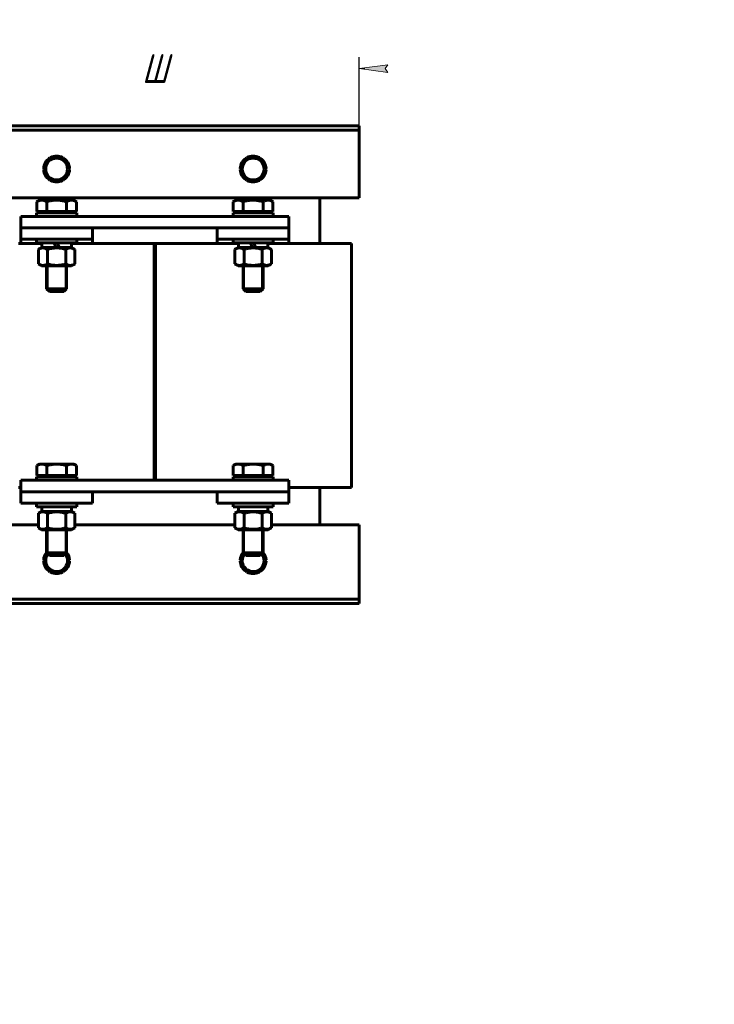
# Model space of a CAD drawing. Header units: millimetres. Extents: x 0 to 210, y 0 to 297.
# Tile 2 of 3: x 89 to 210, y 0 to 172. Entities that reach past the tile are written whole.
import ezdxf

# ---------------------------------------------------------------- set-up
doc = ezdxf.new("R2010")
doc.units = ezdxf.units.MM
doc.linetypes.add('K5LT_BASIC', pattern=[0])
doc.linetypes.add('K5LT_THIN', pattern=[0])
doc.layers.add('Системный слой', color=7, linetype='Continuous')
doc.styles.add('KDIMTEXTSTYLE', font='GOST_AU.SHX', dxfattribs={"width": 0.96, "oblique": 15, "height": 5})
doc.dimstyles.new('KDIMSTYLE (0.25)', dxfattribs={"dimtxt": 5, "dimasz": 1, "dimexe": 2, "dimexo": 0, "dimgap": 1, "dimtad": 1, "dimlfac": 4, "dimtxsty": 'KDIMTEXTSTYLE', "dimsah": 1, "dimcen": 0, "dimdle": 1, "dimadec": 0, "dimazin": 0, "dimtfac": 0.667, "dimtmove": 0, "dimatfit": 3, "dimfxl": 1, "dimtvp": 1, "dimtolj": 1, "dimtzin": 0, "dimarcsym": 0})

# ---------------------------------------------------------------- blocks, each defined once
blk = doc.blocks.new('U0')
at = {"layer": 'Системный слой', "color": 150, "linetype": 'K5LT_BASIC', "lineweight": 60, "true_color": 0x0080ff}
for start, end in [(143.0224, 0), (0, 36.9776)]:
    blk.add_arc((95.36, 77.33), 1.9, start, end, dxfattribs=at)
blk = doc.blocks.new('U1')
at = {"layer": 'Системный слой', "color": 150, "linetype": 'K5LT_BASIC', "lineweight": 60, "true_color": 0x0080ff}
for p, q in [((126.11, 137.96), (129.61, 137.96)), ((129.61, 137.96), (133.11, 137.96))]:
    blk.add_line(p, q, dxfattribs=at)
blk = doc.blocks.new('U2')
at = {"layer": 'Системный слой', "color": 150, "linetype": 'K5LT_BASIC', "lineweight": 60, "true_color": 0x0080ff}
for p, q in [((91.86, 137.96), (95.36, 137.96)), ((95.36, 137.96), (98.86, 137.96))]:
    blk.add_line(p, q, dxfattribs=at)
blk = doc.blocks.new('U3')
at = {"layer": 'Системный слой', "color": 150, "linetype": 'K5LT_BASIC', "lineweight": 60, "true_color": 0x0080ff}
for p, q in [((95.36, 86.71), (91.86, 86.71)), ((98.86, 86.71), (95.36, 86.71))]:
    blk.add_line(p, q, dxfattribs=at)
blk = doc.blocks.new('U4')
at = {"layer": 'Системный слой', "color": 150, "linetype": 'K5LT_BASIC', "lineweight": 60, "true_color": 0x0080ff}
for p, q in [((95.36, 78.71), (93.61, 78.71)), ((97.11, 78.71), (95.36, 78.71))]:
    blk.add_line(p, q, dxfattribs=at)
blk = doc.blocks.new('U5')
at = {"layer": 'Системный слой', "color": 150, "linetype": 'K5LT_BASIC', "lineweight": 60, "true_color": 0x0080ff}
for p, q in [((95.36, 78.21), (94.11, 78.21)), ((96.61, 78.21), (95.36, 78.21))]:
    blk.add_line(p, q, dxfattribs=at)
blk = doc.blocks.new('U6')
at = {"layer": 'Системный слой', "color": 150, "linetype": 'K5LT_BASIC', "lineweight": 60, "true_color": 0x0080ff}
for p, q in [((76.86, 83.58), (92.19, 83.58)), ((98.54, 83.58), (126.44, 83.58)), ((132.79, 83.58), (148.11, 83.58))]:
    blk.add_line(p, q, dxfattribs=at)
blk = doc.blocks.new('U7')
at = {"layer": 'Системный слой', "color": 150, "linetype": 'K5LT_BASIC', "lineweight": 60, "true_color": 0x0080ff}
for p, q in [((122.99, 132.58), (127.04, 132.58)), ((132.19, 132.58), (136.24, 132.58))]:
    blk.add_line(p, q, dxfattribs=at)
blk = doc.blocks.new('U8')
at = {"layer": 'Системный слой', "color": 150, "linetype": 'K5LT_BASIC', "lineweight": 60, "true_color": 0x0080ff}
for p, q in [((88.74, 132.58), (92.79, 132.58)), ((97.94, 132.58), (101.99, 132.58))]:
    blk.add_line(p, q, dxfattribs=at)
blk = doc.blocks.new('U9')
at = {"layer": 'Системный слой', "color": 150, "linetype": 'K5LT_BASIC', "lineweight": 60, "true_color": 0x0080ff}
for p, q in [((91.86, 91.96), (95.36, 91.96)), ((95.36, 91.96), (98.86, 91.96))]:
    blk.add_line(p, q, dxfattribs=at)
blk = doc.blocks.new('U10')
at = {"layer": 'Системный слой', "color": 150, "linetype": 'K5LT_BASIC', "lineweight": 60, "true_color": 0x0080ff}
for p, q in [((129.61, 78.71), (127.86, 78.71)), ((131.36, 78.71), (129.61, 78.71))]:
    blk.add_line(p, q, dxfattribs=at)
blk = doc.blocks.new('U11')
at = {"layer": 'Системный слой', "color": 150, "linetype": 'K5LT_BASIC', "lineweight": 60, "true_color": 0x0080ff}
for p, q in [((129.61, 78.21), (128.36, 78.21)), ((130.86, 78.21), (129.61, 78.21))]:
    blk.add_line(p, q, dxfattribs=at)
blk = doc.blocks.new('U12')
at = {"layer": 'Системный слой', "color": 150, "linetype": 'K5LT_BASIC', "lineweight": 60, "true_color": 0x0080ff}
for start, end in [(141.0576, 177.266), (182.734, 237.266), (302.734, 357.266), (2.734, 38.9424), (242.734, 270), (270, 297.266)]:
    blk.add_arc((95.36, 77.33), 2.25, start, end, dxfattribs=at)
blk = doc.blocks.new('U13')
at = {"layer": 'Системный слой', "color": 150, "linetype": 'K5LT_BASIC', "lineweight": 60, "true_color": 0x0080ff}
for p, q in [((126.11, 91.96), (129.61, 91.96)), ((129.61, 91.96), (133.11, 91.96))]:
    blk.add_line(p, q, dxfattribs=at)
blk = doc.blocks.new('U14')
at = {"layer": 'Системный слой', "color": 150, "linetype": 'K5LT_BASIC', "lineweight": 60, "true_color": 0x0080ff}
for start, end in [(62.734, 117.266), (122.734, 177.266), (2.734, 57.266), (182.734, 237.266), (302.734, 357.266), (242.734, 270), (270, 297.266)]:
    blk.add_arc((95.36, 145.58), 2.25, start, end, dxfattribs=at)
blk = doc.blocks.new('U15')
at = {"layer": 'Системный слой', "color": 150, "linetype": 'K5LT_BASIC', "lineweight": 60, "true_color": 0x0080ff}
for p, q in [((95.36, 132.71), (91.86, 132.71)), ((98.86, 132.71), (95.36, 132.71))]:
    blk.add_line(p, q, dxfattribs=at)
blk = doc.blocks.new('U16')
at = {"layer": 'Системный слой', "color": 150, "linetype": 'K5LT_BASIC', "lineweight": 60, "true_color": 0x0080ff}
for p, q in [((129.61, 132.71), (126.11, 132.71)), ((133.11, 132.71), (129.61, 132.71))]:
    blk.add_line(p, q, dxfattribs=at)
blk = doc.blocks.new('U17')
at = {"layer": 'Системный слой', "color": 150, "linetype": 'K5LT_BASIC', "lineweight": 60, "true_color": 0x0080ff}
for start, end in [(141.0576, 177.266), (182.734, 237.266), (302.734, 357.266), (2.734, 38.9424), (242.734, 270), (270, 297.266)]:
    blk.add_arc((129.61, 77.33), 2.25, start, end, dxfattribs=at)
blk = doc.blocks.new('U18')
at = {"layer": 'Системный слой', "color": 150, "linetype": 'K5LT_BASIC', "lineweight": 60, "true_color": 0x0080ff}
for start, end in [(62.734, 117.266), (122.734, 177.266), (2.734, 57.266), (182.734, 237.266), (302.734, 357.266), (242.734, 270), (270, 297.266)]:
    blk.add_arc((129.61, 145.58), 2.25, start, end, dxfattribs=at)
blk = doc.blocks.new('U19')
at = {"layer": 'Системный слой', "color": 150, "linetype": 'K5LT_BASIC', "lineweight": 60, "true_color": 0x0080ff}
for start, end in [(143.0224, 0), (0, 36.9776)]:
    blk.add_arc((129.61, 77.33), 1.9, start, end, dxfattribs=at)
blk = doc.blocks.new('U20')
at = {"layer": 'Системный слой', "color": 150, "linetype": 'K5LT_BASIC', "lineweight": 60, "true_color": 0x0080ff}
for p, q in [((129.61, 86.71), (126.11, 86.71)), ((133.11, 86.71), (129.61, 86.71))]:
    blk.add_line(p, q, dxfattribs=at)
blk = doc.blocks.new('KDIMARROW_01')
at = {"layer": 'Системный слой'}
blk.add_hatch(color=0, dxfattribs=at).paths.add_polyline_path([(-5, -0.66), (0, 0), (-5, 0.66), (-4.5, 0)])
at = {"layer": 'Системный слой', "color": 0, "linetype": 'K5LT_THIN', "lineweight": 18}
for p, q in [((-4.5, 0), (-5, 0.66)), ((-5, 0.66), (0, 0)), ((0, 0), (-5, -0.66)), ((-5, -0.66), (-4.5, 0)), ((0, 0), (-1, 0))]:
    blk.add_line(p, q, dxfattribs=at)

msp = doc.modelspace()

# ---------------------------------------------------------------- linework, layer by layer
at = {"layer": 'Системный слой', "color": 150, "linetype": 'K5LT_BASIC', "lineweight": 60, "true_color": 0x0080ff}
for p, q in [((76.8615, 153.0835), (148.1115, 153.0835)), ((148.1115, 153.0835), (148.1115, 152.3335)), ((76.8615, 152.3335), (148.1115, 152.3335)), ((148.1115, 152.3335), (148.1115, 151.5835)), ((148.1115, 151.5835), (148.1115, 140.5835)), ((93.0521, 145.5835), (94.2068, 147.5835)), ((94.2068, 147.5835), (96.5162, 147.5835)), ((96.5162, 147.5835), (97.6709, 145.5835)), ((127.3021, 145.5835), (128.4568, 147.5835)), ((128.4568, 147.5835), (130.7662, 147.5835)), ((130.7662, 147.5835), (131.9209, 145.5835)), ((94.2068, 143.5835), (93.0521, 145.5835)), ((97.6709, 145.5835), (96.5162, 143.5835)), ((128.4568, 143.5835), (127.3021, 145.5835)), ((131.9209, 145.5835), (130.7662, 143.5835)), ((96.5162, 143.5835), (94.2068, 143.5835)), ((130.7662, 143.5835), (128.4568, 143.5835)), ((76.8615, 140.5835), (148.1115, 140.5835)), ((91.8974, 139.8906), (92.3615, 140.1585)), ((91.8974, 138.1585), (91.8974, 139.8906)), ((92.7634, 140.1585), (92.3615, 140.1585)), ((95.3615, 140.1585), (92.7634, 140.1585)), ((93.6294, 138.1585), (93.6294, 139.8906)), ((97.9596, 140.1585), (95.3615, 140.1585)), ((97.0935, 138.1585), (97.0935, 139.8906)), ((98.3615, 140.1585), (97.9596, 140.1585)), ((98.8256, 139.8906), (98.3615, 140.1585)), ((98.8256, 138.1585), (98.8256, 139.8906)), ((126.1474, 139.8906), (126.6115, 140.1585)), ((126.1474, 138.1585), (126.1474, 139.8906)), ((127.0134, 140.1585), (126.6115, 140.1585)), ((129.6115, 140.1585), (127.0134, 140.1585)), ((127.8794, 138.1585), (127.8794, 139.8906)), ((132.2096, 140.1585), (129.6115, 140.1585)), ((131.3435, 138.1585), (131.3435, 139.8906)), ((132.6115, 140.1585), (132.2096, 140.1585)), ((133.0756, 139.8906), (132.6115, 140.1585)), ((133.0756, 138.1585), (133.0756, 139.8906)), ((141.2365, 132.5835), (141.2365, 140.5835)), ((89.1115, 137.3335), (135.8615, 137.3335)), ((89.1115, 135.3335), (89.1115, 137.3335)), ((91.8615, 137.3335), (91.8615, 137.9585)), ((92.7634, 138.1585), (91.8974, 138.1585)), ((92.3615, 137.9585), (92.3615, 138.1585)), ((93.6294, 138.1585), (92.7634, 138.1585)), ((95.3615, 138.1585), (93.6294, 138.1585)), ((97.0935, 138.1585), (95.3615, 138.1585)), ((97.9596, 138.1585), (97.0935, 138.1585)), ((98.8256, 138.1585), (97.9596, 138.1585)), ((98.3615, 137.9585), (98.3615, 138.1585)), ((98.8615, 137.3335), (98.8615, 137.9585)), ((126.1115, 137.3335), (126.1115, 137.9585)), ((127.0134, 138.1585), (126.1474, 138.1585)), ((126.6115, 137.9585), (126.6115, 138.1585)), ((127.8794, 138.1585), (127.0134, 138.1585)), ((129.6115, 138.1585), (127.8794, 138.1585)), ((131.3435, 138.1585), (129.6115, 138.1585)), ((132.2096, 138.1585), (131.3435, 138.1585)), ((133.0756, 138.1585), (132.2096, 138.1585)), ((132.6115, 137.9585), (132.6115, 138.1585)), ((133.1115, 137.3335), (133.1115, 137.9585)), ((135.8615, 135.3335), (135.8615, 137.3335)), ((89.1115, 135.3335), (101.6115, 135.3335)), ((89.1115, 135.3335), (89.1115, 133.3335)), ((89.1115, 135.3335), (135.8615, 135.3335)), ((101.6115, 135.3335), (101.6115, 133.3335)), ((123.3615, 135.3335), (123.3615, 133.3335)), ((123.3615, 135.3335), (135.8615, 135.3335)), ((135.8615, 135.3335), (135.8615, 133.3335)), ((89.1115, 133.3335), (101.6115, 133.3335)), ((89.1115, 133.3335), (89.1115, 132.5835)), ((91.8615, 133.3335), (91.8615, 132.7085)), ((92.7865, 132.7085), (92.7865, 131.9085)), ((95.2091, 131.9085), (94.9179, 132.7085)), ((95.8051, 131.9085), (95.5139, 132.7085)), ((97.9365, 132.7085), (97.9365, 131.9085)), ((98.8615, 133.3335), (98.8615, 132.7085)), ((101.6115, 133.3335), (101.6115, 132.5835)), ((101.9865, 132.5835), (102.8865, 132.5835)), ((102.8865, 132.5835), (111.8865, 132.5835)), ((111.8865, 132.5835), (112.3615, 132.5835)), ((112.3615, 91.3335), (112.3615, 132.5835)), ((112.6115, 132.5835), (112.3615, 132.5835)), ((112.6115, 132.5835), (113.0865, 132.5835)), ((112.6115, 91.3335), (112.6115, 132.5835)), ((113.0865, 132.5835), (122.0865, 132.5835)), ((122.0865, 132.5835), (122.9865, 132.5835)), ((123.3615, 133.3335), (123.3615, 132.5835)), ((123.3615, 133.3335), (135.8615, 133.3335)), ((126.1115, 133.3335), (126.1115, 132.7085)), ((127.0365, 132.7085), (127.0365, 131.9085)), ((129.4591, 131.9085), (129.1679, 132.7085)), ((130.0551, 131.9085), (129.7639, 132.7085)), ((132.1865, 132.7085), (132.1865, 131.9085)), ((133.1115, 133.3335), (133.1115, 132.7085)), ((135.8615, 133.3335), (135.8615, 132.5835)), ((136.2365, 132.5835), (137.1365, 132.5835)), ((137.1365, 132.5835), (146.1365, 132.5835)), ((146.1365, 132.5835), (146.7365, 132.5835)), ((146.7365, 90.0835), (146.7365, 132.5835)), ((92.749, 131.9085), (92.1861, 131.5835)), ((92.1861, 131.5835), (92.1861, 129.0336)), ((92.749, 131.9085), (97.974, 131.9085)), ((93.7738, 131.5835), (93.7738, 129.0336)), ((96.9492, 131.5835), (96.9492, 129.0336)), ((97.974, 131.9085), (98.5369, 131.5835)), ((98.5369, 131.5835), (98.5369, 129.0336)), ((126.999, 131.9085), (126.4361, 131.5835)), ((126.4361, 131.5835), (126.4361, 129.0336)), ((126.999, 131.9085), (132.224, 131.9085)), ((128.0238, 131.5835), (128.0238, 129.0336)), ((131.1992, 131.5835), (131.1992, 129.0336)), ((132.224, 131.9085), (132.7869, 131.5835)), ((132.7869, 131.5835), (132.7869, 129.0336)), ((92.1861, 129.0336), (92.749, 128.7085)), ((92.749, 128.7085), (97.974, 128.7085)), ((93.6115, 128.7085), (93.6115, 124.7085)), ((97.1115, 128.7085), (97.1115, 124.7085)), ((98.5369, 129.0336), (97.974, 128.7085)), ((126.4361, 129.0336), (126.999, 128.7085)), ((126.999, 128.7085), (132.224, 128.7085)), ((127.8615, 128.7085), (127.8615, 124.7085)), ((131.3615, 128.7085), (131.3615, 124.7085)), ((132.7869, 129.0336), (132.224, 128.7085)), ((97.1115, 124.7085), (93.6115, 124.7085)), ((93.6115, 124.7085), (94.1115, 124.2085)), ((96.6115, 124.2085), (94.1115, 124.2085)), ((97.1115, 124.7085), (96.6115, 124.2085)), ((131.3615, 124.7085), (127.8615, 124.7085)), ((127.8615, 124.7085), (128.3615, 124.2085)), ((130.8615, 124.2085), (128.3615, 124.2085)), ((131.3615, 124.7085), (130.8615, 124.2085)), ((91.8974, 93.8906), (92.3615, 94.1585)), ((91.8974, 92.1585), (91.8974, 93.8906)), ((92.7634, 94.1585), (92.3615, 94.1585)), ((95.3615, 94.1585), (92.7634, 94.1585)), ((93.6294, 92.1585), (93.6294, 93.8906)), ((97.9596, 94.1585), (95.3615, 94.1585)), ((97.0935, 92.1585), (97.0935, 93.8906)), ((98.3615, 94.1585), (97.9596, 94.1585)), ((98.8256, 93.8906), (98.3615, 94.1585)), ((98.8256, 92.1585), (98.8256, 93.8906)), ((126.1474, 93.8906), (126.6115, 94.1585)), ((126.1474, 92.1585), (126.1474, 93.8906)), ((127.0134, 94.1585), (126.6115, 94.1585)), ((129.6115, 94.1585), (127.0134, 94.1585)), ((127.8794, 92.1585), (127.8794, 93.8906)), ((132.2096, 94.1585), (129.6115, 94.1585)), ((131.3435, 92.1585), (131.3435, 93.8906)), ((132.6115, 94.1585), (132.2096, 94.1585)), ((133.0756, 93.8906), (132.6115, 94.1585)), ((133.0756, 92.1585), (133.0756, 93.8906)), ((89.1115, 91.3335), (135.8615, 91.3335)), ((89.1115, 89.3335), (89.1115, 91.3335)), ((91.8615, 91.3335), (91.8615, 91.9585)), ((92.7634, 92.1585), (91.8974, 92.1585)), ((92.3615, 91.9585), (92.3615, 92.1585)), ((93.6294, 92.1585), (92.7634, 92.1585)), ((95.3615, 92.1585), (93.6294, 92.1585)), ((97.0935, 92.1585), (95.3615, 92.1585)), ((97.9596, 92.1585), (97.0935, 92.1585)), ((98.8256, 92.1585), (97.9596, 92.1585)), ((98.3615, 91.9585), (98.3615, 92.1585)), ((98.8615, 91.3335), (98.8615, 91.9585)), ((126.1115, 91.3335), (126.1115, 91.9585)), ((127.0134, 92.1585), (126.1474, 92.1585)), ((126.6115, 91.9585), (126.6115, 92.1585)), ((127.8794, 92.1585), (127.0134, 92.1585)), ((129.6115, 92.1585), (127.8794, 92.1585)), ((131.3435, 92.1585), (129.6115, 92.1585)), ((132.2096, 92.1585), (131.3435, 92.1585)), ((133.0756, 92.1585), (132.2096, 92.1585)), ((132.6115, 91.9585), (132.6115, 92.1585)), ((133.1115, 91.3335), (133.1115, 91.9585)), ((135.8615, 89.3335), (135.8615, 91.3335)), ((88.7365, 90.0835), (89.1115, 90.0835)), ((89.1115, 89.3335), (101.6115, 89.3335)), ((89.1115, 89.3335), (89.1115, 87.3335)), ((89.1115, 89.3335), (135.8615, 89.3335)), ((101.6115, 89.3335), (101.6115, 87.3335)), ((123.3615, 89.3335), (135.8615, 89.3335)), ((123.3615, 89.3335), (123.3615, 87.3335)), ((135.8615, 90.0835), (136.2365, 90.0835)), ((135.8615, 89.3335), (135.8615, 87.3335)), ((136.2365, 90.0835), (137.1365, 90.0835)), ((137.1365, 90.0835), (146.1365, 90.0835)), ((141.2365, 90.0835), (141.2365, 83.5835)), ((146.1365, 90.0835), (146.7365, 90.0835)), ((89.1115, 87.3335), (101.6115, 87.3335)), ((91.8615, 87.3335), (91.8615, 86.7085)), ((92.749, 85.9085), (92.1861, 85.5835)), ((92.749, 85.9085), (97.974, 85.9085)), ((92.7865, 86.7085), (92.7865, 85.9085)), ((97.9365, 86.7085), (97.9365, 85.9085)), ((97.974, 85.9085), (98.5369, 85.5835)), ((98.8615, 87.3335), (98.8615, 86.7085)), ((123.3615, 87.3335), (135.8615, 87.3335)), ((126.1115, 87.3335), (126.1115, 86.7085)), ((126.999, 85.9085), (126.4361, 85.5835)), ((126.999, 85.9085), (132.224, 85.9085)), ((127.0365, 86.7085), (127.0365, 85.9085)), ((132.1865, 86.7085), (132.1865, 85.9085)), ((132.224, 85.9085), (132.7869, 85.5835)), ((133.1115, 87.3335), (133.1115, 86.7085)), ((92.1861, 85.5835), (92.1861, 83.0336)), ((93.7738, 85.5835), (93.7738, 83.0336)), ((96.9492, 85.5835), (96.9492, 83.0336)), ((98.5369, 85.5835), (98.5369, 83.0336)), ((126.4361, 85.5835), (126.4361, 83.0336)), ((128.0238, 85.5835), (128.0238, 83.0336)), ((131.1992, 85.5835), (131.1992, 83.0336)), ((132.7869, 85.5835), (132.7869, 83.0336)), ((92.1861, 83.0336), (92.749, 82.7085)), ((92.749, 82.7085), (97.974, 82.7085)), ((93.6115, 82.7085), (93.6115, 78.7085)), ((97.1115, 82.7085), (97.1115, 78.7085)), ((98.5369, 83.0336), (97.974, 82.7085)), ((126.4361, 83.0336), (126.999, 82.7085)), ((126.999, 82.7085), (132.224, 82.7085)), ((127.8615, 82.7085), (127.8615, 78.7085)), ((131.3615, 82.7085), (131.3615, 78.7085)), ((132.7869, 83.0336), (132.224, 82.7085)), ((148.1115, 83.5835), (148.1115, 71.3335)), ((93.0521, 77.3335), (93.7601, 78.5599)), ((94.2068, 75.3335), (93.0521, 77.3335)), ((93.6115, 78.7085), (94.1115, 78.2085)), ((97.6709, 77.3335), (96.5162, 75.3335)), ((97.1115, 78.7085), (96.6115, 78.2085)), ((96.9629, 78.5599), (97.6709, 77.3335)), ((127.3021, 77.3335), (128.0101, 78.5599)), ((128.4568, 75.3335), (127.3021, 77.3335)), ((127.8615, 78.7085), (128.3615, 78.2085)), ((131.9209, 77.3335), (130.7662, 75.3335)), ((131.3615, 78.7085), (130.8615, 78.2085)), ((131.2129, 78.5599), (131.9209, 77.3335)), ((96.5162, 75.3335), (94.2068, 75.3335)), ((130.7662, 75.3335), (128.4568, 75.3335)), ((78.3615, 70.5835), (146.6115, 70.5835)), ((148.1115, 70.5835), (146.6115, 70.5835)), ((148.1115, 71.3335), (148.1115, 70.5835)), ((148.1115, 70.5835), (148.1115, 69.8335)), ((78.3615, 69.8335), (146.6115, 69.8335)), ((148.1115, 69.8335), (146.6115, 69.8335))]:
    msp.add_line(p, q, dxfattribs=at)
at = {"layer": 'Системный слой', "color": 7, "linetype": 'K5LT_THIN', "lineweight": 18}
for p, q in [((93.8821, 128.7085), (93.8821, 124.7085)), ((96.8409, 128.7085), (96.8409, 124.7085)), ((128.1321, 128.7085), (128.1321, 124.7085)), ((131.0909, 128.7085), (131.0909, 124.7085)), ((93.8821, 124.7085), (93.8821, 124.4379)), ((96.8409, 124.7085), (96.8409, 124.4379)), ((128.1321, 124.7085), (128.1321, 124.4379)), ((131.0909, 124.7085), (131.0909, 124.4379)), ((93.8821, 82.7085), (93.8821, 78.7085)), ((96.8409, 82.7085), (96.8409, 78.7085)), ((128.1321, 82.7085), (128.1321, 78.7085)), ((131.0909, 82.7085), (131.0909, 78.7085)), ((93.8821, 78.7085), (93.8821, 78.4379)), ((96.8409, 78.7085), (96.8409, 78.4379)), ((128.1321, 78.7085), (128.1321, 78.4379)), ((131.0909, 78.7085), (131.0909, 78.4379))]:
    msp.add_line(p, q, dxfattribs=at)
at = {"layer": 'Системный слой', "color": 150, "linetype": 'K5LT_BASIC', "lineweight": 60, "true_color": 0x0080ff}
for centre in [(95.3615, 145.5835), (129.6115, 145.5835)]:
    msp.add_circle(centre, 1.9, dxfattribs=at)
for points, knots in [([(92.7634, 140.1585), (92.7234, 140.1585), (92.6449, 140.1549), (92.5196, 140.1378), (92.3826, 140.1062), (92.2489, 140.0613), (92.085, 139.9926), (91.9734, 139.9345), (91.8974, 139.8906)], [0, 0, 0, 0, 1.2286886, 2.40797336, 3.8571296, 5.46193539, 6.56897438, 9, 9, 9, 9]), ([(93.6294, 139.8906), (93.5718, 139.9239), (93.4827, 139.9715), (93.3615, 140.0269), (93.255, 140.0693), (93.1368, 140.1077), (93.0056, 140.1382), (92.8813, 140.1551), (92.8002, 140.1585), (92.7634, 140.1585)], [0, 0, 0, 0, 2.04811613, 3.14539177, 4.2420772, 5.75149837, 7.23073793, 8.74733889, 10, 10, 10, 10]), ([(95.3615, 140.1585), (95.3132, 140.1586), (95.2163, 140.1572), (95.0708, 140.1511), (94.9258, 140.141), (94.7447, 140.1236), (94.528, 140.0948), (94.2385, 140.0437), (93.9386, 139.9761), (93.724, 139.9179), (93.6294, 139.8906)], [0, 0, 0, 0, 1.81846407, 3.63692813, 5.4553922, 7.27385627, 10.46569137, 13.65752648, 18.30421618, 22, 22, 22, 22]), ([(97.0935, 139.8906), (97.0569, 139.9012), (96.9613, 139.9281), (96.7767, 139.9767), (96.5196, 140.0363), (96.2502, 140.0863), (95.9993, 140.1212), (95.8226, 140.139), (95.681, 140.1491), (95.5744, 140.1546), (95.4678, 140.1578), (95.3969, 140.1586), (95.3615, 140.1585)], [0, 0, 0, 0, 1.43286195, 3.72544107, 7.16430976, 11.33828068, 14.00371051, 16.66914034, 18.00185526, 19.33457017, 20.66728509, 22, 22, 22, 22]), ([(97.9596, 140.1585), (97.9195, 140.1585), (97.8411, 140.1549), (97.7157, 140.1378), (97.5788, 140.1062), (97.4451, 140.0613), (97.2812, 139.9926), (97.1696, 139.9345), (97.0935, 139.8906)], [0, 0, 0, 0, 1.2286886, 2.40797336, 3.8571296, 5.46193539, 6.56897438, 9, 9, 9, 9]), ([(98.8256, 139.8906), (98.7679, 139.9239), (98.6788, 139.9715), (98.5576, 140.0269), (98.4512, 140.0693), (98.3329, 140.1077), (98.2018, 140.1382), (98.0775, 140.1551), (97.9963, 140.1585), (97.9596, 140.1585)], [0, 0, 0, 0, 2.04811613, 3.14539177, 4.2420772, 5.75149837, 7.23073793, 8.74733889, 10, 10, 10, 10]), ([(127.0134, 140.1585), (126.9734, 140.1585), (126.8949, 140.1549), (126.7696, 140.1378), (126.6326, 140.1062), (126.4989, 140.0613), (126.335, 139.9926), (126.2234, 139.9345), (126.1474, 139.8906)], [0, 0, 0, 0, 1.2286886, 2.40797336, 3.8571296, 5.46193539, 6.56897438, 9, 9, 9, 9]), ([(127.8794, 139.8906), (127.8218, 139.9239), (127.7327, 139.9715), (127.6115, 140.0269), (127.505, 140.0693), (127.3868, 140.1077), (127.2556, 140.1382), (127.1313, 140.1551), (127.0502, 140.1585), (127.0134, 140.1585)], [0, 0, 0, 0, 2.04811613, 3.14539177, 4.2420772, 5.75149837, 7.23073793, 8.74733889, 10, 10, 10, 10]), ([(129.6115, 140.1585), (129.5632, 140.1586), (129.4663, 140.1572), (129.3208, 140.1511), (129.1758, 140.141), (128.9947, 140.1236), (128.778, 140.0948), (128.4885, 140.0437), (128.1886, 139.9761), (127.974, 139.9179), (127.8794, 139.8906)], [0, 0, 0, 0, 1.81846407, 3.63692813, 5.4553922, 7.27385627, 10.46569137, 13.65752648, 18.30421618, 22, 22, 22, 22]), ([(131.3435, 139.8906), (131.3069, 139.9012), (131.2113, 139.9281), (131.0267, 139.9767), (130.7696, 140.0363), (130.5002, 140.0863), (130.2493, 140.1212), (130.0726, 140.139), (129.931, 140.1491), (129.8244, 140.1546), (129.7178, 140.1578), (129.6469, 140.1586), (129.6115, 140.1585)], [0, 0, 0, 0, 1.43286195, 3.72544107, 7.16430976, 11.33828068, 14.00371051, 16.66914034, 18.00185526, 19.33457017, 20.66728509, 22, 22, 22, 22]), ([(132.2096, 140.1585), (132.1695, 140.1585), (132.0911, 140.1549), (131.9657, 140.1378), (131.8288, 140.1062), (131.6951, 140.0613), (131.5312, 139.9926), (131.4196, 139.9345), (131.3435, 139.8906)], [0, 0, 0, 0, 1.2286886, 2.40797336, 3.8571296, 5.46193539, 6.56897438, 9, 9, 9, 9]), ([(133.0756, 139.8906), (133.0179, 139.9239), (132.9288, 139.9715), (132.8076, 140.0269), (132.7012, 140.0693), (132.5829, 140.1077), (132.4518, 140.1382), (132.3275, 140.1551), (132.2463, 140.1585), (132.2096, 140.1585)], [0, 0, 0, 0, 2.04811613, 3.14539177, 4.2420772, 5.75149837, 7.23073793, 8.74733889, 10, 10, 10, 10]), ([(93.7738, 131.5835), (93.7039, 131.6239), (93.589, 131.6837), (93.4346, 131.7465), (93.3146, 131.7844), (93.2064, 131.8092), (93.104, 131.8241), (93.0073, 131.8301), (92.9147, 131.8285), (92.8263, 131.8203), (92.7265, 131.8039), (92.6019, 131.7729), (92.4161, 131.7063), (92.274, 131.6343), (92.1861, 131.5835)], [0, 0, 0, 0, 2.03193949, 3.31163349, 4.3966445, 5.4235888, 6.35058924, 7.26271248, 8.12174383, 8.9347975, 9.73445796, 10.91540832, 12.44047734, 15, 15, 15, 15]), ([(96.9492, 131.5835), (96.8753, 131.6049), (96.6862, 131.6566), (96.3427, 131.7359), (95.9969, 131.7914), (95.7301, 131.816), (95.5815, 131.8245), (95.4853, 131.8278), (95.4046, 131.8291), (95.3178, 131.8293), (95.2089, 131.8273), (95.0781, 131.8213), (94.8904, 131.8077), (94.6184, 131.776), (94.3087, 131.7196), (94.0183, 131.6514), (93.8551, 131.607), (93.7738, 131.5835)], [0, 0, 0, 0, 3.15229629, 8.02402693, 14.43035773, 17.47429983, 18.99627089, 20.51824194, 21.40985484, 22.30146773, 24.08469353, 25.86791932, 27.65114512, 31.79250392, 37.07252473, 40.53626237, 44, 44, 44, 44]), ([(98.5369, 131.5835), (98.467, 131.6239), (98.3521, 131.6837), (98.1978, 131.7465), (98.0777, 131.7844), (97.9696, 131.8092), (97.8671, 131.8241), (97.7705, 131.8301), (97.6779, 131.8285), (97.5894, 131.8203), (97.4897, 131.8039), (97.365, 131.7729), (97.1792, 131.7063), (97.0371, 131.6343), (96.9492, 131.5835)], [0, 0, 0, 0, 2.03193949, 3.31163349, 4.3966445, 5.4235888, 6.35058924, 7.26271248, 8.12174383, 8.9347975, 9.73445796, 10.91540832, 12.44047734, 15, 15, 15, 15]), ([(128.0238, 131.5835), (127.9539, 131.6239), (127.839, 131.6837), (127.6846, 131.7465), (127.5646, 131.7844), (127.4564, 131.8092), (127.354, 131.8241), (127.2573, 131.8301), (127.1647, 131.8285), (127.0763, 131.8203), (126.9765, 131.8039), (126.8519, 131.7729), (126.6661, 131.7063), (126.524, 131.6343), (126.4361, 131.5835)], [0, 0, 0, 0, 2.03193949, 3.31163349, 4.3966445, 5.4235888, 6.35058924, 7.26271248, 8.12174383, 8.9347975, 9.73445796, 10.91540832, 12.44047734, 15, 15, 15, 15]), ([(131.1992, 131.5835), (131.1253, 131.6049), (130.9362, 131.6566), (130.5927, 131.7359), (130.2469, 131.7914), (129.9801, 131.816), (129.8315, 131.8245), (129.7353, 131.8278), (129.6546, 131.8291), (129.5678, 131.8293), (129.4589, 131.8273), (129.3281, 131.8213), (129.1404, 131.8077), (128.8684, 131.776), (128.5587, 131.7196), (128.2683, 131.6514), (128.1051, 131.607), (128.0238, 131.5835)], [0, 0, 0, 0, 3.15229629, 8.02402693, 14.43035773, 17.47429983, 18.99627089, 20.51824194, 21.40985484, 22.30146773, 24.08469353, 25.86791932, 27.65114512, 31.79250392, 37.07252473, 40.53626237, 44, 44, 44, 44]), ([(132.7869, 131.5835), (132.717, 131.6239), (132.6021, 131.6837), (132.4478, 131.7465), (132.3277, 131.7844), (132.2196, 131.8092), (132.1171, 131.8241), (132.0205, 131.8301), (131.9279, 131.8285), (131.8394, 131.8203), (131.7397, 131.8039), (131.615, 131.7729), (131.4292, 131.7063), (131.2871, 131.6343), (131.1992, 131.5835)], [0, 0, 0, 0, 2.03193949, 3.31163349, 4.3966445, 5.4235888, 6.35058924, 7.26271248, 8.12174383, 8.9347975, 9.73445796, 10.91540832, 12.44047734, 15, 15, 15, 15]), ([(92.1861, 129.0336), (92.256, 128.9932), (92.3709, 128.9334), (92.5252, 128.8706), (92.6453, 128.8327), (92.7534, 128.8079), (92.8559, 128.793), (92.9525, 128.787), (93.0451, 128.7886), (93.1336, 128.7968), (93.2333, 128.8131), (93.3579, 128.8442), (93.5438, 128.9108), (93.6858, 128.9828), (93.7738, 129.0336)], [0, 0, 0, 0, 2.03193949, 3.31163349, 4.3966445, 5.4235888, 6.35058924, 7.26271248, 8.12174383, 8.9347975, 9.73445796, 10.91540832, 12.44047734, 15, 15, 15, 15]), ([(93.7738, 129.0336), (93.8477, 129.0122), (94.0368, 128.9605), (94.3803, 128.8812), (94.7261, 128.8257), (94.9929, 128.8011), (95.1415, 128.7926), (95.2377, 128.7893), (95.3184, 128.788), (95.4052, 128.7878), (95.5141, 128.7898), (95.6449, 128.7958), (95.8326, 128.8094), (96.1046, 128.8411), (96.4143, 128.8975), (96.7046, 128.9657), (96.8679, 129.0101), (96.9492, 129.0336)], [0, 0, 0, 0, 3.15229629, 8.02402693, 14.43035773, 17.47429983, 18.99627089, 20.51824194, 21.40985484, 22.30146773, 24.08469353, 25.86791932, 27.65114512, 31.79250392, 37.07252473, 40.53626237, 44, 44, 44, 44]), ([(96.9492, 129.0336), (97.0191, 128.9932), (97.134, 128.9334), (97.2884, 128.8706), (97.4084, 128.8327), (97.5166, 128.8079), (97.619, 128.793), (97.7157, 128.787), (97.8083, 128.7886), (97.8967, 128.7968), (97.9965, 128.8131), (98.1211, 128.8442), (98.3069, 128.9108), (98.449, 128.9828), (98.5369, 129.0336)], [0, 0, 0, 0, 2.03193949, 3.31163349, 4.3966445, 5.4235888, 6.35058924, 7.26271248, 8.12174383, 8.9347975, 9.73445796, 10.91540832, 12.44047734, 15, 15, 15, 15]), ([(126.4361, 129.0336), (126.506, 128.9932), (126.6209, 128.9334), (126.7752, 128.8706), (126.8953, 128.8327), (127.0034, 128.8079), (127.1059, 128.793), (127.2025, 128.787), (127.2951, 128.7886), (127.3836, 128.7968), (127.4833, 128.8131), (127.6079, 128.8442), (127.7938, 128.9108), (127.9358, 128.9828), (128.0238, 129.0336)], [0, 0, 0, 0, 2.03193949, 3.31163349, 4.3966445, 5.4235888, 6.35058924, 7.26271248, 8.12174383, 8.9347975, 9.73445796, 10.91540832, 12.44047734, 15, 15, 15, 15]), ([(128.0238, 129.0336), (128.0977, 129.0122), (128.2868, 128.9605), (128.6303, 128.8812), (128.9761, 128.8257), (129.2429, 128.8011), (129.3915, 128.7926), (129.4877, 128.7893), (129.5684, 128.788), (129.6552, 128.7878), (129.7641, 128.7898), (129.8949, 128.7958), (130.0826, 128.8094), (130.3546, 128.8411), (130.6643, 128.8975), (130.9546, 128.9657), (131.1179, 129.0101), (131.1992, 129.0336)], [0, 0, 0, 0, 3.15229629, 8.02402693, 14.43035773, 17.47429983, 18.99627089, 20.51824194, 21.40985484, 22.30146773, 24.08469353, 25.86791932, 27.65114512, 31.79250392, 37.07252473, 40.53626237, 44, 44, 44, 44]), ([(131.1992, 129.0336), (131.2691, 128.9932), (131.384, 128.9334), (131.5384, 128.8706), (131.6584, 128.8327), (131.7666, 128.8079), (131.869, 128.793), (131.9657, 128.787), (132.0583, 128.7886), (132.1467, 128.7968), (132.2465, 128.8131), (132.3711, 128.8442), (132.5569, 128.9108), (132.699, 128.9828), (132.7869, 129.0336)], [0, 0, 0, 0, 2.03193949, 3.31163349, 4.3966445, 5.4235888, 6.35058924, 7.26271248, 8.12174383, 8.9347975, 9.73445796, 10.91540832, 12.44047734, 15, 15, 15, 15]), ([(92.7634, 94.1585), (92.7234, 94.1585), (92.6449, 94.1549), (92.5196, 94.1378), (92.3826, 94.1062), (92.2489, 94.0613), (92.085, 93.9926), (91.9734, 93.9345), (91.8974, 93.8906)], [0, 0, 0, 0, 1.2286886, 2.40797336, 3.8571296, 5.46193539, 6.56897438, 9, 9, 9, 9]), ([(93.6294, 93.8906), (93.5718, 93.9239), (93.4827, 93.9715), (93.3615, 94.0269), (93.255, 94.0693), (93.1368, 94.1077), (93.0056, 94.1382), (92.8813, 94.1551), (92.8002, 94.1585), (92.7634, 94.1585)], [0, 0, 0, 0, 2.04811613, 3.14539177, 4.2420772, 5.75149837, 7.23073793, 8.74733889, 10, 10, 10, 10]), ([(95.3615, 94.1585), (95.3132, 94.1586), (95.2163, 94.1572), (95.0708, 94.1511), (94.9258, 94.141), (94.7447, 94.1236), (94.528, 94.0948), (94.2385, 94.0437), (93.9386, 93.9761), (93.724, 93.9179), (93.6294, 93.8906)], [0, 0, 0, 0, 1.81846407, 3.63692813, 5.4553922, 7.27385627, 10.46569137, 13.65752648, 18.30421618, 22, 22, 22, 22]), ([(97.0935, 93.8906), (97.0569, 93.9012), (96.9613, 93.9281), (96.7767, 93.9767), (96.5196, 94.0363), (96.2502, 94.0863), (95.9993, 94.1212), (95.8226, 94.139), (95.681, 94.1491), (95.5744, 94.1546), (95.4678, 94.1578), (95.3969, 94.1586), (95.3615, 94.1585)], [0, 0, 0, 0, 1.43286195, 3.72544107, 7.16430976, 11.33828068, 14.00371051, 16.66914034, 18.00185526, 19.33457017, 20.66728509, 22, 22, 22, 22]), ([(97.9596, 94.1585), (97.9195, 94.1585), (97.8411, 94.1549), (97.7157, 94.1378), (97.5788, 94.1062), (97.4451, 94.0613), (97.2812, 93.9926), (97.1696, 93.9345), (97.0935, 93.8906)], [0, 0, 0, 0, 1.2286886, 2.40797336, 3.8571296, 5.46193539, 6.56897438, 9, 9, 9, 9]), ([(98.8256, 93.8906), (98.7679, 93.9239), (98.6788, 93.9715), (98.5576, 94.0269), (98.4512, 94.0693), (98.3329, 94.1077), (98.2018, 94.1382), (98.0775, 94.1551), (97.9963, 94.1585), (97.9596, 94.1585)], [0, 0, 0, 0, 2.04811613, 3.14539177, 4.2420772, 5.75149837, 7.23073793, 8.74733889, 10, 10, 10, 10]), ([(127.0134, 94.1585), (126.9734, 94.1585), (126.8949, 94.1549), (126.7696, 94.1378), (126.6326, 94.1062), (126.4989, 94.0613), (126.335, 93.9926), (126.2234, 93.9345), (126.1474, 93.8906)], [0, 0, 0, 0, 1.2286886, 2.40797336, 3.8571296, 5.46193539, 6.56897438, 9, 9, 9, 9]), ([(127.8794, 93.8906), (127.8218, 93.9239), (127.7327, 93.9715), (127.6115, 94.0269), (127.505, 94.0693), (127.3868, 94.1077), (127.2556, 94.1382), (127.1313, 94.1551), (127.0502, 94.1585), (127.0134, 94.1585)], [0, 0, 0, 0, 2.04811613, 3.14539177, 4.2420772, 5.75149837, 7.23073793, 8.74733889, 10, 10, 10, 10]), ([(129.6115, 94.1585), (129.5632, 94.1586), (129.4663, 94.1572), (129.3208, 94.1511), (129.1758, 94.141), (128.9947, 94.1236), (128.778, 94.0948), (128.4885, 94.0437), (128.1886, 93.9761), (127.974, 93.9179), (127.8794, 93.8906)], [0, 0, 0, 0, 1.81846407, 3.63692813, 5.4553922, 7.27385627, 10.46569137, 13.65752648, 18.30421618, 22, 22, 22, 22]), ([(131.3435, 93.8906), (131.3069, 93.9012), (131.2113, 93.9281), (131.0267, 93.9767), (130.7696, 94.0363), (130.5002, 94.0863), (130.2493, 94.1212), (130.0726, 94.139), (129.931, 94.1491), (129.8244, 94.1546), (129.7178, 94.1578), (129.6469, 94.1586), (129.6115, 94.1585)], [0, 0, 0, 0, 1.43286195, 3.72544107, 7.16430976, 11.33828068, 14.00371051, 16.66914034, 18.00185526, 19.33457017, 20.66728509, 22, 22, 22, 22]), ([(132.2096, 94.1585), (132.1695, 94.1585), (132.0911, 94.1549), (131.9657, 94.1378), (131.8288, 94.1062), (131.6951, 94.0613), (131.5312, 93.9926), (131.4196, 93.9345), (131.3435, 93.8906)], [0, 0, 0, 0, 1.2286886, 2.40797336, 3.8571296, 5.46193539, 6.56897438, 9, 9, 9, 9]), ([(133.0756, 93.8906), (133.0179, 93.9239), (132.9288, 93.9715), (132.8076, 94.0269), (132.7012, 94.0693), (132.5829, 94.1077), (132.4518, 94.1382), (132.3275, 94.1551), (132.2463, 94.1585), (132.2096, 94.1585)], [0, 0, 0, 0, 2.04811613, 3.14539177, 4.2420772, 5.75149837, 7.23073793, 8.74733889, 10, 10, 10, 10]), ([(93.7738, 85.5835), (93.7039, 85.6239), (93.589, 85.6837), (93.4346, 85.7465), (93.3146, 85.7844), (93.2064, 85.8092), (93.104, 85.8241), (93.0073, 85.8301), (92.9147, 85.8285), (92.8263, 85.8203), (92.7265, 85.8039), (92.6019, 85.7729), (92.4161, 85.7063), (92.274, 85.6343), (92.1861, 85.5835)], [0, 0, 0, 0, 2.03193949, 3.31163349, 4.3966445, 5.4235888, 6.35058924, 7.26271248, 8.12174383, 8.9347975, 9.73445796, 10.91540832, 12.44047734, 15, 15, 15, 15]), ([(96.9492, 85.5835), (96.8753, 85.6049), (96.6862, 85.6566), (96.3427, 85.7359), (95.9969, 85.7914), (95.7301, 85.816), (95.5815, 85.8245), (95.4853, 85.8278), (95.4046, 85.8291), (95.3178, 85.8293), (95.2089, 85.8273), (95.0781, 85.8213), (94.8904, 85.8077), (94.6184, 85.776), (94.3087, 85.7196), (94.0183, 85.6514), (93.8551, 85.607), (93.7738, 85.5835)], [0, 0, 0, 0, 3.15229629, 8.02402693, 14.43035773, 17.47429983, 18.99627089, 20.51824194, 21.40985484, 22.30146773, 24.08469353, 25.86791932, 27.65114512, 31.79250392, 37.07252473, 40.53626237, 44, 44, 44, 44]), ([(98.5369, 85.5835), (98.467, 85.6239), (98.3521, 85.6837), (98.1978, 85.7465), (98.0777, 85.7844), (97.9696, 85.8092), (97.8671, 85.8241), (97.7705, 85.8301), (97.6779, 85.8285), (97.5894, 85.8203), (97.4897, 85.8039), (97.365, 85.7729), (97.1792, 85.7063), (97.0371, 85.6343), (96.9492, 85.5835)], [0, 0, 0, 0, 2.03193949, 3.31163349, 4.3966445, 5.4235888, 6.35058924, 7.26271248, 8.12174383, 8.9347975, 9.73445796, 10.91540832, 12.44047734, 15, 15, 15, 15]), ([(128.0238, 85.5835), (127.9539, 85.6239), (127.839, 85.6837), (127.6846, 85.7465), (127.5646, 85.7844), (127.4564, 85.8092), (127.354, 85.8241), (127.2573, 85.8301), (127.1647, 85.8285), (127.0763, 85.8203), (126.9765, 85.8039), (126.8519, 85.7729), (126.6661, 85.7063), (126.524, 85.6343), (126.4361, 85.5835)], [0, 0, 0, 0, 2.03193949, 3.31163349, 4.3966445, 5.4235888, 6.35058924, 7.26271248, 8.12174383, 8.9347975, 9.73445796, 10.91540832, 12.44047734, 15, 15, 15, 15]), ([(131.1992, 85.5835), (131.1253, 85.6049), (130.9362, 85.6566), (130.5927, 85.7359), (130.2469, 85.7914), (129.9801, 85.816), (129.8315, 85.8245), (129.7353, 85.8278), (129.6546, 85.8291), (129.5678, 85.8293), (129.4589, 85.8273), (129.3281, 85.8213), (129.1404, 85.8077), (128.8684, 85.776), (128.5587, 85.7196), (128.2683, 85.6514), (128.1051, 85.607), (128.0238, 85.5835)], [0, 0, 0, 0, 3.15229629, 8.02402693, 14.43035773, 17.47429983, 18.99627089, 20.51824194, 21.40985484, 22.30146773, 24.08469353, 25.86791932, 27.65114512, 31.79250392, 37.07252473, 40.53626237, 44, 44, 44, 44]), ([(132.7869, 85.5835), (132.717, 85.6239), (132.6021, 85.6837), (132.4478, 85.7465), (132.3277, 85.7844), (132.2196, 85.8092), (132.1171, 85.8241), (132.0205, 85.8301), (131.9279, 85.8285), (131.8394, 85.8203), (131.7397, 85.8039), (131.615, 85.7729), (131.4292, 85.7063), (131.2871, 85.6343), (131.1992, 85.5835)], [0, 0, 0, 0, 2.03193949, 3.31163349, 4.3966445, 5.4235888, 6.35058924, 7.26271248, 8.12174383, 8.9347975, 9.73445796, 10.91540832, 12.44047734, 15, 15, 15, 15]), ([(92.1861, 83.0336), (92.256, 82.9932), (92.3709, 82.9334), (92.5252, 82.8706), (92.6453, 82.8327), (92.7534, 82.8079), (92.8559, 82.793), (92.9525, 82.787), (93.0451, 82.7886), (93.1336, 82.7968), (93.2333, 82.8131), (93.3579, 82.8442), (93.5438, 82.9108), (93.6858, 82.9828), (93.7738, 83.0336)], [0, 0, 0, 0, 2.03193949, 3.31163349, 4.3966445, 5.4235888, 6.35058924, 7.26271248, 8.12174383, 8.9347975, 9.73445796, 10.91540832, 12.44047734, 15, 15, 15, 15]), ([(93.7738, 83.0336), (93.8477, 83.0122), (94.0368, 82.9605), (94.3803, 82.8812), (94.7261, 82.8257), (94.9929, 82.8011), (95.1415, 82.7926), (95.2377, 82.7893), (95.3184, 82.788), (95.4052, 82.7878), (95.5141, 82.7898), (95.6449, 82.7958), (95.8326, 82.8094), (96.1046, 82.8411), (96.4143, 82.8975), (96.7046, 82.9657), (96.8679, 83.0101), (96.9492, 83.0336)], [0, 0, 0, 0, 3.15229629, 8.02402693, 14.43035773, 17.47429983, 18.99627089, 20.51824194, 21.40985484, 22.30146773, 24.08469353, 25.86791932, 27.65114512, 31.79250392, 37.07252473, 40.53626237, 44, 44, 44, 44]), ([(96.9492, 83.0336), (97.0191, 82.9932), (97.134, 82.9334), (97.2884, 82.8706), (97.4084, 82.8327), (97.5166, 82.8079), (97.619, 82.793), (97.7157, 82.787), (97.8083, 82.7886), (97.8967, 82.7968), (97.9965, 82.8131), (98.1211, 82.8442), (98.3069, 82.9108), (98.449, 82.9828), (98.5369, 83.0336)], [0, 0, 0, 0, 2.03193949, 3.31163349, 4.3966445, 5.4235888, 6.35058924, 7.26271248, 8.12174383, 8.9347975, 9.73445796, 10.91540832, 12.44047734, 15, 15, 15, 15]), ([(126.4361, 83.0336), (126.506, 82.9932), (126.6209, 82.9334), (126.7752, 82.8706), (126.8953, 82.8327), (127.0034, 82.8079), (127.1059, 82.793), (127.2025, 82.787), (127.2951, 82.7886), (127.3836, 82.7968), (127.4833, 82.8131), (127.6079, 82.8442), (127.7938, 82.9108), (127.9358, 82.9828), (128.0238, 83.0336)], [0, 0, 0, 0, 2.03193949, 3.31163349, 4.3966445, 5.4235888, 6.35058924, 7.26271248, 8.12174383, 8.9347975, 9.73445796, 10.91540832, 12.44047734, 15, 15, 15, 15]), ([(128.0238, 83.0336), (128.0977, 83.0122), (128.2868, 82.9605), (128.6303, 82.8812), (128.9761, 82.8257), (129.2429, 82.8011), (129.3915, 82.7926), (129.4877, 82.7893), (129.5684, 82.788), (129.6552, 82.7878), (129.7641, 82.7898), (129.8949, 82.7958), (130.0826, 82.8094), (130.3546, 82.8411), (130.6643, 82.8975), (130.9546, 82.9657), (131.1179, 83.0101), (131.1992, 83.0336)], [0, 0, 0, 0, 3.15229629, 8.02402693, 14.43035773, 17.47429983, 18.99627089, 20.51824194, 21.40985484, 22.30146773, 24.08469353, 25.86791932, 27.65114512, 31.79250392, 37.07252473, 40.53626237, 44, 44, 44, 44]), ([(131.1992, 83.0336), (131.2691, 82.9932), (131.384, 82.9334), (131.5384, 82.8706), (131.6584, 82.8327), (131.7666, 82.8079), (131.869, 82.793), (131.9657, 82.787), (132.0583, 82.7886), (132.1467, 82.7968), (132.2465, 82.8131), (132.3711, 82.8442), (132.5569, 82.9108), (132.699, 82.9828), (132.7869, 83.0336)], [0, 0, 0, 0, 2.03193949, 3.31163349, 4.3966445, 5.4235888, 6.35058924, 7.26271248, 8.12174383, 8.9347975, 9.73445796, 10.91540832, 12.44047734, 15, 15, 15, 15])]:
    msp.add_open_spline(points, degree=3, knots=knots, dxfattribs=at)

# ---------------------------------------------------------------- block references
at = {"layer": 'Системный слой'}
for name in ['U14', 'U18', 'U2', 'U1', 'U8', 'U15', 'U7', 'U16', 'U9', 'U13', 'U3', 'U20', 'U6', 'U12', 'U0', 'U4', 'U5', 'U17', 'U19', 'U10', 'U11']:
    msp.add_blockref(name, (0, 0), dxfattribs=at)

# ---------------------------------------------------------------- dimensions: what is measured, and where the dimension line sits
at = {"layer": 'Системный слой', "color": 7}
msp.add_linear_dim(base=(76.8615, 163.0835), p1=(148.1115, 151.5835), p2=(76.8615, 151.5835), location=(112.4865, 163.0835), text='\\H5.0;\\W0.965;\\Q15;\\H5.0;\\W0.965;\\Q15;\\Q15;Ш', dimstyle='KDIMSTYLE (0.25)', override={"dimexo": 0, "dimblk1": 'KDIMARROW_01', "dimblk2": 'KDIMARROW_01', "dimse1": 0, "dimse2": 0, "dimclrt": 7, "dimtolj": 1}, dxfattribs=at).render()

doc.saveas('drawing.dxf')
